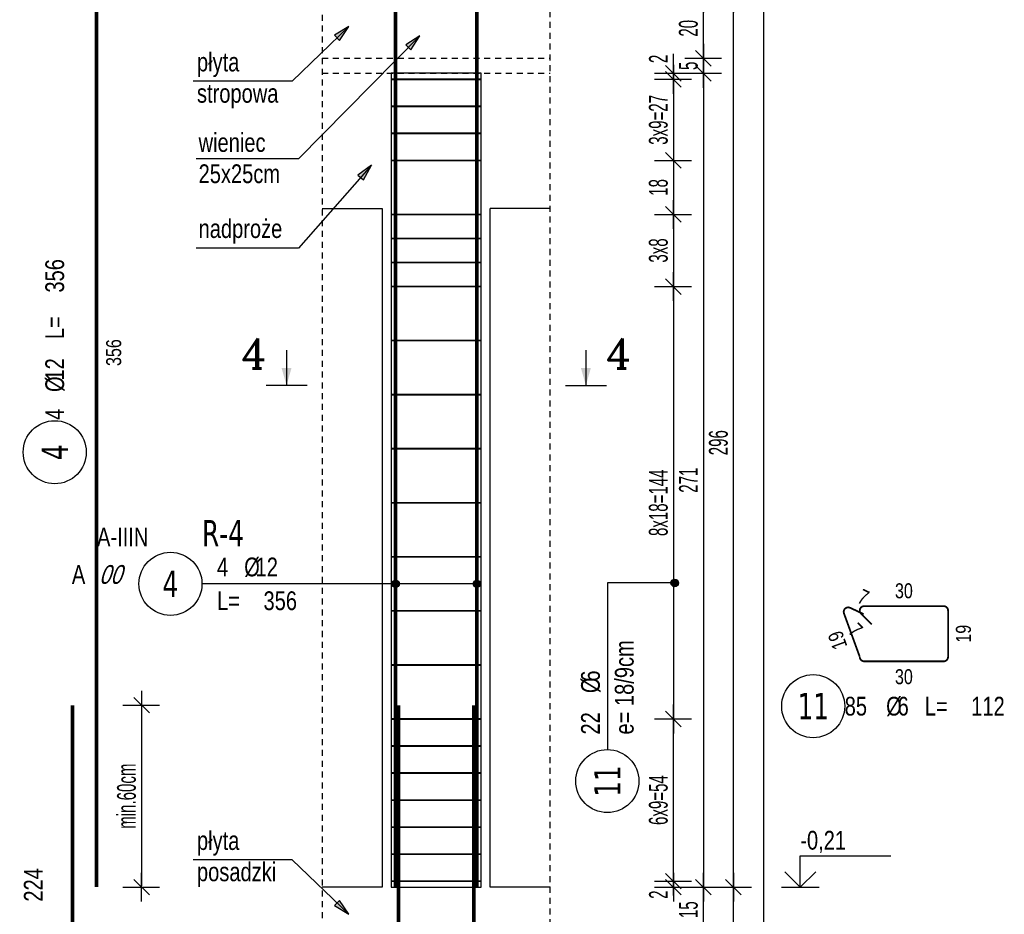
# Model space of a CAD drawing. Header units: millimetres. Extents: x 11988 to 14650, y -1596 to 604.
# Tile 10 of 38: x 12969 to 13296, y -833 to -535. Entities that reach past the tile are written whole.
import ezdxf
from ezdxf.enums import TextEntityAlignment as Align

# ---------------------------------------------------------------- set-up
doc = ezdxf.new("R2010")
doc.units = ezdxf.units.MM
doc.header["$LTSCALE"] = 10
doc.linetypes.add('MP', pattern=[0.36, 0.2, -0.16])
for name, color, linetype in [('BA_txg', 3, 'Continuous'), ('BA_wic', 1, 'Continuous'), ('BA_wis', 2, 'Continuous'), ('BA_wym', 1, 'Continuous'), ('BZ_kot', 7, 'Continuous'), ('BZ_odn', 1, 'Continuous'), ('BZ_opi1', 7, 'Continuous'), ('BZ_opi2', 4, 'Continuous'), ('BZ_opi3', 30, 'Continuous'), ('BZ_opi4', 53, 'Continuous'), ('BZ_P_roz', 11, 'Continuous'), ('BZ_P_wid', 3, 'Continuous'), ('BZ_P_wyc', 134, 'Continuous'), ('BZ_txs', 2, 'Continuous'), ('BZ_wym', 1, 'Continuous')]:
    doc.layers.add(name, color=color, linetype=linetype)
doc.layers.add('BZ_obroz', color=137, linetype='Continuous', plot=False)
doc.layers.add('BZ_pom', color=6, linetype='Continuous', plot=False)
doc.styles.add('BIKTBG', font='tahoma.ttf', dxfattribs={"width": 0.85})
doc.styles.add('BIKTC', font='bikromsw.shx', dxfattribs={"width": 0.85})
doc.styles.add('BIKTS', font='bikromsw.shx', dxfattribs={"width": 0.8})
doc.styles.add('BIKWYM', font='bikromsw.shx', dxfattribs={"width": 0.6})
doc.styles.add('ROMANC', font='ROMANC.SHX')
doc.dimstyles.new('BA_KR_25_cm', dxfattribs={"dimscale": 0.25, "dimtxt": 25, "dimasz": 1.666667, "dimexe": 24, "dimexo": 0, "dimgap": 0, "dimtad": 0, "dimdec": 1, "dimrnd": 0.5, "dimzin": 9, "dimdsep": 46, "dimtxsty": 'BIKWYM', "dimblk": 'WYM-KR', "dimcen": 0, "dimdle": 20, "dimclrd": 256, "dimclre": 256, "dimclrt": 2, "dimadec": 0, "dimazin": 0, "dimtfac": 0.033333, "dimtdec": 1, "dimtmove": 0, "dimatfit": 3, "dimldrblk": 'WYM-KR', "dimfxl": 25, "dimfxlon": 1, "dimtvp": 0.8, "dimtolj": 1, "dimarcsym": 0})
doc.dimstyles.new('BZ_KP_25_cm', dxfattribs={"dimscale": 0.25, "dimtxt": 25, "dimasz": 1.666667, "dimexe": 24, "dimexo": 0, "dimgap": 0, "dimtad": 0, "dimdec": 1, "dimrnd": 0.5, "dimzin": 9, "dimdsep": 46, "dimtxsty": 'BIKWYM', "dimblk": 'WYM-KR', "dimblk1": 'WYM-KP', "dimblk2": 'WYM-KP', "dimsah": 1, "dimcen": 0, "dimdle": 20, "dimclrd": 256, "dimclre": 256, "dimclrt": 7, "dimadec": 0, "dimazin": 0, "dimtfac": 0.033333, "dimtdec": 1, "dimtmove": 0, "dimatfit": 3, "dimldrblk": 'WYM-KP', "dimfxl": 1, "dimtvp": 0.8, "dimtolj": 1, "dimarcsym": 0})
doc.dimstyles.new('BZ_ST_25_cm', dxfattribs={"dimscale": 0.25, "dimtxt": 25, "dimasz": 1.666667, "dimexe": 24, "dimexo": 0, "dimgap": 0, "dimtad": 0, "dimdec": 1, "dimrnd": 0.5, "dimdsep": 46, "dimtxsty": 'BIKWYM', "dimblk": 'WYM-ST', "dimcen": 0, "dimdle": 20, "dimclrd": 256, "dimclre": 256, "dimclrt": 7, "dimadec": 0, "dimazin": 0, "dimtfac": 0.033333, "dimtdec": 1, "dimtix": 1, "dimtmove": 2, "dimatfit": 3, "dimldrblk": 'WYM-ST', "dimfxl": 1, "dimtvp": 0.8, "dimtolj": 1, "dimtzin": 0, "dimarcsym": 0})

# ---------------------------------------------------------------- blocks, each defined once
blk = doc.blocks.new('WYM-ST')
blk.add_hatch(color=256).paths.add_polyline_path([(-13, 2.88), (0, 0), (-13, -2.88)])
blk.add_lwpolyline([(0, 0), (-13, 2.88), (-13, -2.88), (0, 0)])
blk = doc.blocks.new('ST2')
blk.add_line((13.77, 0), (0, 0))
blk.add_solid([(6.84, -1.95), (6.84, 1.95), (0, 0)])
blk = doc.blocks.new('eprzh')
blk.add_line((-47.9, 0), (47.9, 0))
at = {"xscale": 6, "yscale": 6, "zscale": 6, "rotation": 90}
blk.add_blockref('ST2', (0, 0), dxfattribs=at)
at = {"style": 'ROMANC'}
blk.add_attdef('PRZ', text='', height=70, dxfattribs=at).set_placement((76, 39.4), align=Align.CENTER)
blk = doc.blocks.new('WYM-KP')
blk.add_hatch(color=256).paths.add_polyline_path([(3, 0, 1), (-3, 0, 1)])
blk.add_circle((0, 0), 3)
blk = doc.blocks.new('WYM-KR')
at = {"linetype": 'ByBlock'}
blk.add_line((11.52, 0), (-11.52, 0), dxfattribs=at)
at = {"color": 7, "linetype": 'ByBlock'}
blk.add_line((6.24, 6.24), (-6.24, -6.24), dxfattribs=at)
blk = doc.blocks.new('bik_BlkOpPret', base_point=(608.5, -87.83))
at = {"layer": 'BZ_opi1', "style": 'BIKTS', "width": 0.8}
for tag, p in [('SZTUK', (567.31, -85.33)), ('PRZEDR_FI', (581.12, -85.33)), ('PRZEKROJ', (584.93, -85.33)), ('PRZEDR_L', (567.31, -96.58)), ('DLUGOSC', (582.78, -96.58)), ('UWAGA', (567.31, -105.33))]:
    blk.add_attdef(tag, p, '', height=6.25, dxfattribs=at)
at = {"layer": 'BZ_opi2', "style": 'BIKTBG', "width": 0.8}
blk.add_attdef('NUMER', text='', height=8.75, dxfattribs=at).set_placement((551.81, -87.83), align=Align.MIDDLE_CENTER)
at = {"layer": 'BZ_pom', "width": 0.8}
for tag, p, height, style in [('POZYCJA', (562.31, -75.33), 8.75, 'BIKTBG'), ('GATUNEK', (526.97, -75.33), 6.25, 'BIKTS'), ('METODA_L', (520.17, -87.83), 6.25, 'BIKTS'), ('EURO_KOD', (529.45, -87.83), 6.25, 'BIKTS')]:
    blk.add_attdef(tag, p, '', height=height, dxfattribs=dict(at, style=style))
at = {"layer": 'BZ_wym', "width": 0.8}
for tag, p, height, style, flags in [('PRZEDR_NR', (567.31, -114.71), 8.75, 'BIKTBG', 1), ('PRZEDR_SZT', (567.31, -124.08), 6.25, 'BIKTS', 1), ('TYP_PRETA', (567.31, -133.46), 6.25, 'BIKTS', 3), ('EURO_KOD_SEGMENTY', (580.88, -142.83), 6.25, 'BIKTS', 3), ('HAK_1', (567.31, -152.21), 6.25, 'BIKTS', 3), ('HAK_2', (567.31, -161.58), 6.25, 'BIKTS', 3), ('ID', (567.31, -170.96), 6.25, 'BIKTS', 3), ('ID_C', (567.31, -180.33), 6.25, 'BIKTS', 3), ('b_atr_0', (567.31, -189.71), 6.25, 'BIKTS', 3)]:
    blk.add_attdef(tag, p, '', height=height, dxfattribs=dict(at, style=style, flags=flags))
blk = doc.blocks.new('bik_BlkOpPretW', base_point=(917.65, 307.46))
at = {"layer": 'BZ_opi2', "style": 'BIKTBG', "width": 0.8}
blk.add_attdef('NUMER', text='', height=8.75, dxfattribs=at).set_placement((933.15, 307.46), align=Align.MIDDLE_CENTER)
at = {"layer": 'BZ_opi4', "style": 'BIKTS', "width": 0.8}
for tag, p in [('SZTUK', (943.38, 304.33)), ('PRZEDR_FI', (952.43, 304.33)), ('PRZEKROJ', (956.24, 304.33)), ('PRZEDR_L', (970.04, 304.33)), ('DLUGOSC', (985.52, 304.33))]:
    blk.add_attdef(tag, p, '', height=6.25, dxfattribs=at)
at = {"layer": 'BZ_pom', "width": 0.8}
for tag, p, height, style, flags in [('POZYCJA', (943.38, 294.96), 8.75, 'BIKTBG', 3), ('GATUNEK', (943.38, 285.58), 6.25, 'BIKTS', 1), ('METODA_L', (943.38, 266.83), 6.25, 'BIKTS', 3)]:
    blk.add_attdef(tag, p, '', height=height, dxfattribs=dict(at, style=style, flags=flags))
at = {"layer": 'BZ_wym', "width": 0.8}
for tag, p, height, style, flags in [('UWAGA', (943.38, 276.21), 6.25, 'BIKTS', 1), ('TYP_PRETA', (943.38, 257.46), 6.25, 'BIKTS', 3), ('PRZEDR_NR', (943.38, 248.08), 8.75, 'BIKTBG', 1), ('PRZEDR_SZT', (943.38, 238.71), 6.25, 'BIKTS', 1), ('EURO_KOD', (943.38, 229.33), 6.25, 'BIKTS', 3), ('EURO_KOD_SEGMENTY', (956.95, 229.33), 6.25, 'BIKTS', 3), ('HAK_1', (943.38, 219.96), 6.25, 'BIKTS', 3), ('HAK_2', (943.38, 210.58), 6.25, 'BIKTS', 3), ('ID', (943.38, 201.21), 6.25, 'BIKTS', 3), ('ID_C', (943.38, 191.83), 6.25, 'BIKTS', 3), ('b_atr_0', (943.38, 182.46), 6.25, 'BIKTS', 3)]:
    blk.add_attdef(tag, p, '', height=height, dxfattribs=dict(at, style=style, flags=flags))
blk = doc.blocks.new('*D207')
at = {"layer": 'BA_wym', "lineweight": -2}
for p, q in [((13002.9, -763.74), (13015.15, -763.74)), ((13009.15, -764.16), (13009.15, -823.92)), ((13002.9, -824.34), (13015.15, -824.34))]:
    blk.add_line(p, q, dxfattribs=at)
at = {"layer": 'Defpoints', "color": 0}
for p in [(12986.15, -763.74), (12994.15, -824.34), (13009.15, -824.34)]:
    blk.add_point(p, dxfattribs=at)
at = {"layer": 'BA_wym', "lineweight": -2, "xscale": 0.4166666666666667, "yscale": 0.4166666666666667, "zscale": 0.4166666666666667}
for p, rotation in [((13009.15, -763.74), 90), ((13009.15, -824.34), 270)]:
    blk.add_blockref('WYM-KR', p, dxfattribs=dict(at, rotation=rotation))
at = {"layer": 'BA_wym', "color": 2, "insert": (13004.15, -794.04), "char_height": 6.25, "attachment_point": 5, "rotation": 90, "style": 'BIKWYM'}
blk.add_mtext('\\A1;min.60cm', dxfattribs=at)
blk = doc.blocks.new('*D214')
at = {"layer": 'BA_wym', "lineweight": -2}
for p, q in [((13180.02, -822.34), (13192.27, -822.34)), ((13186.27, -821.92), (13186.27, -821.51)), ((13186.27, -822.34), (13186.27, -824.34)), ((13180.02, -824.34), (13192.27, -824.34)), ((13186.27, -824.76), (13186.27, -828.51))]:
    blk.add_line(p, q, dxfattribs=at)
at = {"layer": 'Defpoints', "color": 0}
for p in [(13122.27, -822.34), (13125.27, -824.34), (13186.27, -824.34)]:
    blk.add_point(p, dxfattribs=at)
at = {"layer": 'BA_wym', "lineweight": -2, "xscale": 0.4166666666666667, "yscale": 0.4166666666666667, "zscale": 0.4166666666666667}
for p, rotation in [((13186.27, -822.34), 270), ((13186.27, -824.34), 90)]:
    blk.add_blockref('WYM-KR', p, dxfattribs=dict(at, rotation=rotation))
at = {"layer": 'BA_wym', "color": 2, "insert": (13181.27, -826.84), "char_height": 6.25, "attachment_point": 5, "rotation": 90, "style": 'BIKWYM'}
blk.add_mtext('\\A1;2', dxfattribs=at)
blk = doc.blocks.new('*D215')
at = {"layer": 'BA_wym', "lineweight": -2}
for p, q in [((13180.02, -768.34), (13192.27, -768.34)), ((13186.27, -821.92), (13186.27, -768.76)), ((13180.02, -822.34), (13192.27, -822.34))]:
    blk.add_line(p, q, dxfattribs=at)
at = {"layer": 'Defpoints', "color": 0}
for p in [(13122.27, -768.34), (13186.27, -768.34), (13122.27, -822.34)]:
    blk.add_point(p, dxfattribs=at)
at = {"layer": 'BA_wym', "lineweight": -2, "xscale": 0.4166666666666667, "yscale": 0.4166666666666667, "zscale": 0.4166666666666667}
for p, rotation in [((13186.27, -768.34), 90), ((13186.27, -822.34), 270)]:
    blk.add_blockref('WYM-KR', p, dxfattribs=dict(at, rotation=rotation))
at = {"layer": 'BA_wym', "color": 2, "insert": (13181.27, -795.34), "char_height": 6.25, "attachment_point": 5, "rotation": 90, "style": 'BIKWYM'}
blk.add_mtext('\\A1;6x9=54', dxfattribs=at)
blk = doc.blocks.new('*D216')
at = {"layer": 'BA_wym', "lineweight": -2}
for p, q in [((13180.02, -624.34), (13192.27, -624.34)), ((13186.27, -624.76), (13186.27, -767.92)), ((13180.02, -768.34), (13192.27, -768.34))]:
    blk.add_line(p, q, dxfattribs=at)
at = {"layer": 'Defpoints', "color": 0}
for p in [(13122.27, -624.34), (13122.27, -768.34), (13186.27, -768.34)]:
    blk.add_point(p, dxfattribs=at)
at = {"layer": 'BA_wym', "lineweight": -2, "xscale": 0.4166666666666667, "yscale": 0.4166666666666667, "zscale": 0.4166666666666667}
for p, rotation in [((13186.27, -624.34), 90), ((13186.27, -768.34), 270)]:
    blk.add_blockref('WYM-KR', p, dxfattribs=dict(at, rotation=rotation))
at = {"layer": 'BA_wym', "color": 2, "insert": (13181.27, -696.34), "char_height": 6.25, "attachment_point": 5, "rotation": 90, "style": 'BIKWYM'}
blk.add_mtext('\\A1;8x18=144', dxfattribs=at)
blk = doc.blocks.new('*D217')
at = {"layer": 'BA_wym', "lineweight": -2}
for p, q in [((13186.27, -552.92), (13186.27, -546.87)), ((13180.02, -553.34), (13192.27, -553.34)), ((13186.27, -555.34), (13186.27, -553.34)), ((13180.02, -555.34), (13192.27, -555.34)), ((13186.27, -555.76), (13186.27, -556.17))]:
    blk.add_line(p, q, dxfattribs=at)
at = {"layer": 'Defpoints', "color": 0}
for p in [(13145.27, -553.34), (13186.27, -553.34), (13122.27, -555.34)]:
    blk.add_point(p, dxfattribs=at)
at = {"layer": 'BA_wym', "lineweight": -2, "xscale": 0.4166666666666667, "yscale": 0.4166666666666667, "zscale": 0.4166666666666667}
for p, rotation in [((13186.27, -553.34), 270), ((13186.27, -555.34), 90)]:
    blk.add_blockref('WYM-KR', p, dxfattribs=dict(at, rotation=rotation))
at = {"layer": 'BA_wym', "color": 2, "insert": (13181.27, -548.54), "char_height": 6.25, "attachment_point": 5, "rotation": 90, "style": 'BIKWYM'}
blk.add_mtext('\\A1;2', dxfattribs=at)
blk = doc.blocks.new('bik_BlkOpPretU', base_point=(1570.94, 615.52))
at = {"layer": 'BZ_opi2', "style": 'BIKTBG', "width": 0.8}
blk.add_attdef('NUMER', text='', height=8.75, dxfattribs=at).set_placement((1514.25, 615.52), align=Align.MIDDLE_CENTER)
at = {"layer": 'BZ_opi4', "style": 'BIKTS', "width": 0.8}
for tag, p in [('SZTUK', (1529.75, 618.02)), ('PRZEDR_FI', (1538.8, 618.02)), ('PRZEKROJ', (1542.61, 618.02)), ('PRZEDR_L', (1529.75, 606.77)), ('DLUGOSC', (1545.23, 606.77)), ('UWAGA', (1529.75, 598.02))]:
    blk.add_attdef(tag, p, '', height=6.25, dxfattribs=at)
at = {"layer": 'BZ_pom', "width": 0.8}
for tag, p, height, style in [('POZYCJA', (1524.75, 628.02), 8.75, 'BIKTBG'), ('GATUNEK', (1483.8, 628.02), 6.25, 'BIKTS'), ('METODA_L', (1489.99, 615.52), 6.25, 'BIKTS')]:
    blk.add_attdef(tag, p, '', height=height, dxfattribs=dict(at, style=style))
at = {"layer": 'BZ_wym', "width": 0.8}
for tag, p, height, style, flags in [('PRZEDR_NR', (1529.75, 588.65), 8.75, 'BIKTBG', 1), ('PRZEDR_SZT', (1529.75, 579.27), 6.25, 'BIKTS', 1), ('TYP_PRETA', (1529.75, 569.9), 6.25, 'BIKTS', 3), ('EURO_KOD', (1529.75, 560.52), 6.25, 'BIKTS', 3), ('EURO_KOD_SEGMENTY', (1544.75, 560.52), 6.25, 'BIKTS', 3), ('HAK_1', (1529.75, 551.15), 6.25, 'BIKTS', 3), ('HAK_2', (1529.75, 541.77), 6.25, 'BIKTS', 3), ('ID', (1529.75, 532.4), 6.25, 'BIKTS', 3), ('ID_C', (1529.75, 523.02), 6.25, 'BIKTS', 3), ('b_atr_0', (1529.75, 513.65), 6.25, 'BIKTS', 3)]:
    blk.add_attdef(tag, p, '', height=height, dxfattribs=dict(at, style=style, flags=flags))
blk = doc.blocks.new('*D235')
at = {"layer": 'BA_wym', "lineweight": -2}
for p, q in [((13190.02, -824.34), (13202.27, -824.34)), ((13196.27, -838.92), (13196.27, -824.76)), ((13190.02, -839.34), (13202.27, -839.34))]:
    blk.add_line(p, q, dxfattribs=at)
at = {"layer": 'Defpoints', "color": 0}
for p in [(13145.27, -824.34), (13196.27, -824.34), (13145.27, -839.34)]:
    blk.add_point(p, dxfattribs=at)
at = {"layer": 'BA_wym', "lineweight": -2, "xscale": 0.4166666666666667, "yscale": 0.4166666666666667, "zscale": 0.4166666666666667}
for p, rotation in [((13196.27, -824.34), 90), ((13196.27, -839.34), 270)]:
    blk.add_blockref('WYM-KR', p, dxfattribs=dict(at, rotation=rotation))
at = {"layer": 'BA_wym', "color": 2, "insert": (13191.27, -831.84), "char_height": 6.25, "attachment_point": 5, "rotation": 90, "style": 'BIKWYM'}
blk.add_mtext('\\A1;15', dxfattribs=at)
blk = doc.blocks.new('*D236')
at = {"layer": 'BA_wym', "lineweight": -2}
for p, q in [((13190.02, -553.34), (13202.27, -553.34)), ((13196.27, -553.76), (13196.27, -823.92)), ((13190.02, -824.34), (13202.27, -824.34))]:
    blk.add_line(p, q, dxfattribs=at)
at = {"layer": 'Defpoints', "color": 0}
for p in [(13145.27, -553.34), (13145.27, -824.34), (13196.27, -824.34)]:
    blk.add_point(p, dxfattribs=at)
at = {"layer": 'BA_wym', "lineweight": -2, "xscale": 0.4166666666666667, "yscale": 0.4166666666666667, "zscale": 0.4166666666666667}
for p, rotation in [((13196.27, -553.34), 90), ((13196.27, -824.34), 270)]:
    blk.add_blockref('WYM-KR', p, dxfattribs=dict(at, rotation=rotation))
at = {"layer": 'BA_wym', "color": 2, "insert": (13191.27, -688.84), "char_height": 6.25, "attachment_point": 5, "rotation": 90, "style": 'BIKWYM'}
blk.add_mtext('\\A1;271', dxfattribs=at)
blk = doc.blocks.new('*D237')
at = {"layer": 'BA_wym', "lineweight": -2}
for p, q in [((13190.02, -548.34), (13202.27, -548.34)), ((13196.27, -548.76), (13196.27, -552.92)), ((13190.02, -553.34), (13202.27, -553.34))]:
    blk.add_line(p, q, dxfattribs=at)
at = {"layer": 'Defpoints', "color": 0}
for p in [(13145.27, -548.34), (13145.27, -553.34), (13196.27, -553.34)]:
    blk.add_point(p, dxfattribs=at)
at = {"layer": 'BA_wym', "lineweight": -2, "xscale": 0.4166666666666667, "yscale": 0.4166666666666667, "zscale": 0.4166666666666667}
for p, rotation in [((13196.27, -548.34), 90), ((13196.27, -553.34), 270)]:
    blk.add_blockref('WYM-KR', p, dxfattribs=dict(at, rotation=rotation))
at = {"layer": 'BA_wym', "color": 2, "insert": (13191.27, -550.84), "char_height": 6.25, "attachment_point": 5, "rotation": 90, "style": 'BIKWYM'}
blk.add_mtext('\\A1;5', dxfattribs=at)
blk = doc.blocks.new('*D238')
at = {"layer": 'BA_wym', "lineweight": -2}
for p, q in [((13190.02, -528.34), (13202.27, -528.34)), ((13196.27, -547.92), (13196.27, -528.76)), ((13190.02, -548.34), (13202.27, -548.34))]:
    blk.add_line(p, q, dxfattribs=at)
at = {"layer": 'Defpoints', "color": 0}
for p in [(13145.27, -528.34), (13196.27, -528.34), (13145.27, -548.34)]:
    blk.add_point(p, dxfattribs=at)
at = {"layer": 'BA_wym', "lineweight": -2, "xscale": 0.4166666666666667, "yscale": 0.4166666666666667, "zscale": 0.4166666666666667}
for p, rotation in [((13196.27, -528.34), 90), ((13196.27, -548.34), 270)]:
    blk.add_blockref('WYM-KR', p, dxfattribs=dict(at, rotation=rotation))
at = {"layer": 'BA_wym', "color": 2, "insert": (13191.27, -538.34), "char_height": 6.25, "attachment_point": 5, "rotation": 90, "style": 'BIKWYM'}
blk.add_mtext('\\A1;20', dxfattribs=at)
blk = doc.blocks.new('*D249')
at = {"layer": 'BA_wym', "lineweight": -2}
for p, q in [((13200.02, -824.34), (13212.27, -824.34)), ((13206.27, -907.92), (13206.27, -824.76)), ((13200.02, -908.34), (13212.27, -908.34))]:
    blk.add_line(p, q, dxfattribs=at)
at = {"layer": 'Defpoints', "color": 0}
for p in [(13145.27, -824.34), (13206.27, -824.34), (13145.27, -908.34)]:
    blk.add_point(p, dxfattribs=at)
at = {"layer": 'BA_wym', "lineweight": -2, "xscale": 0.4166666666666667, "yscale": 0.4166666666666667, "zscale": 0.4166666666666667}
for p, rotation in [((13206.27, -824.34), 90), ((13206.27, -908.34), 270)]:
    blk.add_blockref('WYM-KR', p, dxfattribs=dict(at, rotation=rotation))
at = {"layer": 'BA_wym', "color": 2, "insert": (13201.27, -866.34), "char_height": 6.25, "attachment_point": 5, "rotation": 90, "style": 'BIKWYM'}
blk.add_mtext('\\A1;84', dxfattribs=at)
blk = doc.blocks.new('*D250')
at = {"layer": 'BA_wym', "lineweight": -2}
for p, q in [((13200.02, -528.34), (13212.27, -528.34)), ((13206.27, -823.92), (13206.27, -528.76)), ((13200.02, -824.34), (13212.27, -824.34))]:
    blk.add_line(p, q, dxfattribs=at)
at = {"layer": 'Defpoints', "color": 0}
for p in [(13145.27, -528.34), (13206.27, -528.34), (13145.27, -824.34)]:
    blk.add_point(p, dxfattribs=at)
at = {"layer": 'BA_wym', "lineweight": -2, "xscale": 0.4166666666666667, "yscale": 0.4166666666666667, "zscale": 0.4166666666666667}
for p, rotation in [((13206.27, -528.34), 90), ((13206.27, -824.34), 270)]:
    blk.add_blockref('WYM-KR', p, dxfattribs=dict(at, rotation=rotation))
at = {"layer": 'BA_wym', "color": 2, "insert": (13201.27, -676.34), "char_height": 6.25, "attachment_point": 5, "rotation": 90, "style": 'BIKWYM'}
blk.add_mtext('\\A1;296', dxfattribs=at)
blk = doc.blocks.new('*D254')
at = {"layer": 'BA_wym', "lineweight": -2}
for p, q in [((13210.02, 340.66), (13222.27, 340.66)), ((13216.27, 340.24), (13216.27, -947.92)), ((13210.02, -948.34), (13222.27, -948.34))]:
    blk.add_line(p, q, dxfattribs=at)
at = {"layer": 'Defpoints', "color": 0}
for p in [(13145.27, 340.66), (13145.27, -948.34), (13216.27, -948.34)]:
    blk.add_point(p, dxfattribs=at)
at = {"layer": 'BA_wym', "lineweight": -2, "xscale": 0.4166666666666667, "yscale": 0.4166666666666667, "zscale": 0.4166666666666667}
for p, rotation in [((13216.27, 340.66), 90), ((13216.27, -948.34), 270)]:
    blk.add_blockref('WYM-KR', p, dxfattribs=dict(at, rotation=rotation))
at = {"layer": 'BA_wym', "color": 2, "insert": (13211.27, -303.84), "char_height": 6.25, "attachment_point": 5, "rotation": 90, "style": 'BIKWYM'}
blk.add_mtext('\\A1;1289', dxfattribs=at)
blk = doc.blocks.new('*U29')
for p, q in [((0, 4.17), (12.08, 4.17)), ((0, 0), (0, 4.17))]:
    blk.add_line(p, q)
at = {"color": 1}
blk.add_line((-2.5, 0), (2.5, 0), dxfattribs=at)
blk.add_lwpolyline([(-2.06, 2.06), (0, 0), (2.06, 2.06)])
at = {"style": 'BIKTS', "width": 0.8}
blk.add_attdef('POZIOM', text='', height=2.5, dxfattribs=at).set_placement((0, 6.25), align=Align.MIDDLE_LEFT)
blk = doc.blocks.new('*D256')
at = {"layer": 'BA_wym', "lineweight": -2}
for p, q in [((13180.02, -600.34), (13192.27, -600.34)), ((13186.27, -600.76), (13186.27, -623.92)), ((13180.02, -624.34), (13192.27, -624.34))]:
    blk.add_line(p, q, dxfattribs=at)
at = {"layer": 'Defpoints', "color": 0}
for p in [(13122.27, -600.34), (13122.27, -624.34), (13186.27, -624.34)]:
    blk.add_point(p, dxfattribs=at)
at = {"layer": 'BA_wym', "lineweight": -2, "xscale": 0.4166666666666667, "yscale": 0.4166666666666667, "zscale": 0.4166666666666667}
for p, rotation in [((13186.27, -600.34), 90), ((13186.27, -624.34), 270)]:
    blk.add_blockref('WYM-KR', p, dxfattribs=dict(at, rotation=rotation))
at = {"layer": 'BA_wym', "color": 2, "insert": (13181.27, -612.34), "char_height": 6.25, "attachment_point": 5, "rotation": 90, "style": 'BIKWYM'}
blk.add_mtext('\\A1;3x8', dxfattribs=at)
blk = doc.blocks.new('*D265')
at = {"layer": 'BA_wym', "lineweight": -2}
for p, q in [((13180.02, -582.34), (13192.27, -582.34)), ((13186.27, -582.76), (13186.27, -599.92)), ((13180.02, -600.34), (13192.27, -600.34))]:
    blk.add_line(p, q, dxfattribs=at)
at = {"layer": 'Defpoints', "color": 0}
for p in [(13122.27, -582.34), (13122.27, -600.34), (13186.27, -600.34)]:
    blk.add_point(p, dxfattribs=at)
at = {"layer": 'BA_wym', "lineweight": -2, "xscale": 0.4166666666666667, "yscale": 0.4166666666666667, "zscale": 0.4166666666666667}
for p, rotation in [((13186.27, -582.34), 90), ((13186.27, -600.34), 270)]:
    blk.add_blockref('WYM-KR', p, dxfattribs=dict(at, rotation=rotation))
at = {"layer": 'BA_wym', "color": 2, "insert": (13181.27, -591.34), "char_height": 6.25, "attachment_point": 5, "rotation": 90, "style": 'BIKWYM'}
blk.add_mtext('\\A1;18', dxfattribs=at)
blk = doc.blocks.new('*D266')
at = {"layer": 'BA_wym', "lineweight": -2}
for p, q in [((13180.02, -555.34), (13192.27, -555.34)), ((13186.27, -554.92), (13186.27, -554.51)), ((13186.27, -555.34), (13186.27, -582.34)), ((13180.02, -582.34), (13192.27, -582.34)), ((13186.27, -582.76), (13186.27, -583.17))]:
    blk.add_line(p, q, dxfattribs=at)
at = {"layer": 'Defpoints', "color": 0}
for p in [(13122.27, -555.34), (13122.27, -582.34), (13186.27, -582.34)]:
    blk.add_point(p, dxfattribs=at)
at = {"layer": 'BA_wym', "lineweight": -2, "xscale": 0.4166666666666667, "yscale": 0.4166666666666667, "zscale": 0.4166666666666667}
for p, rotation in [((13186.27, -555.34), 270), ((13186.27, -582.34), 90)]:
    blk.add_blockref('WYM-KR', p, dxfattribs=dict(at, rotation=rotation))
at = {"layer": 'BA_wym', "color": 2, "insert": (13181.27, -568.84), "char_height": 6.25, "attachment_point": 5, "rotation": 90, "style": 'BIKWYM'}
blk.add_mtext('\\A1;3x9=27', dxfattribs=at)

msp = doc.modelspace()

# ---------------------------------------------------------------- linework, layer by layer
at = {"layer": 'BA_wic', "linetype": 'MP'}
msp.add_line((13069.27, -553.34), (13145.27, -553.34), dxfattribs=at)
for points in [[(13069.27, 348.16), (13069.27, -955.84)], [(13145.27, -955.84), (13145.27, 348.16)], [(13069.27, -548.34), (13145.27, -548.34)]]:
    msp.add_lwpolyline(points, dxfattribs=at)
at = {"layer": 'BA_wis'}
for points in [[(13069.27, -598.34), (13089.27, -598.34)], [(13089.27, -598.34), (13089.27, -824.34)], [(13125.27, -824.34), (13125.27, -598.34)], [(13145.27, -598.34), (13125.27, -598.34)], [(13089.27, -824.34), (13069.27, -824.34)], [(13145.27, -824.34), (13125.27, -824.34)]]:
    msp.add_lwpolyline(points, dxfattribs=at)
at = {"layer": 'BZ_obroz'}
msp.add_lwpolyline([(13092.27, -824.34), (13122.27, -824.34), (13122.27, -553.34), (13092.27, -553.34)], close=True, dxfattribs=at)
at = {"layer": 'BZ_odn', "color": 252}
for centre in [(12980.22, -679.51), (13232.83, -764.08), (13164.27, -789.02)]:
    msp.add_circle(centre, 10.5, dxfattribs=at)
at = {"layer": 'BZ_odn'}
msp.add_circle((13018.77, -723.34), 10.5, dxfattribs=at)
at = {"layer": 'BZ_P_roz', "const_width": 0.6}
for points in [[(13092.27, -555.34), (13122.27, -555.34)], [(13092.27, -564.34), (13122.27, -564.34)], [(13092.27, -573.34), (13122.27, -573.34)], [(13092.27, -582.34), (13122.27, -582.34)], [(13092.27, -600.34), (13122.27, -600.34)], [(13092.27, -608.34), (13122.27, -608.34)], [(13092.27, -616.34), (13122.27, -616.34)], [(13092.27, -624.34), (13122.27, -624.34)], [(13092.27, -642.34), (13122.27, -642.34)], [(13092.27, -660.34), (13122.27, -660.34)], [(13092.27, -678.34), (13122.27, -678.34)], [(13092.27, -696.34), (13122.27, -696.34)], [(13092.27, -714.34), (13122.27, -714.34)], [(13092.27, -732.34), (13122.27, -732.34)], [(13092.27, -750.34), (13122.27, -750.34)], [(13092.27, -768.34), (13122.27, -768.34)], [(13092.27, -777.34), (13122.27, -777.34)], [(13092.27, -786.34), (13122.27, -786.34)], [(13092.27, -795.34), (13122.27, -795.34)], [(13092.27, -804.34), (13122.27, -804.34)], [(13092.27, -813.34), (13122.27, -813.34)], [(13092.27, -822.34), (13122.27, -822.34)]]:
    msp.add_lwpolyline(points, dxfattribs=at)
at = {"layer": 'BZ_P_wid', "const_width": 1.2}
for points in [[(13093.74, -468.34), (13093.74, -824.34)], [(13120.81, -468.34), (13120.81, -824.34)]]:
    msp.add_lwpolyline(points, dxfattribs=at)
for points in [[(13119.81, -763.74), (13119.81, -937.14, -0.414214), (13116.21, -940.74), (13074.81, -940.74)], [(13094.74, -763.74), (13094.74, -937.14, 0.414214), (13098.34, -940.74), (13139.74, -940.74)]]:
    msp.add_lwpolyline(points, format="xyb", dxfattribs=at)
at = {"layer": 'BZ_P_wyc', "linetype": 'Continuous', "const_width": 1.2}
msp.add_lwpolyline([(12994.15, -468.34), (12994.15, -824.34)], dxfattribs=at)
at = {"layer": 'BZ_P_wyc', "linetype": 'Continuous'}
for points, const_width in [([(13249.64, -733.42), (13245.11, -731.31, 0.668179), (13243.07, -733.18), (13248.33, -747.65, 0.414214), (13249.83, -749.15), (13276.24, -749.15, 0.414214), (13277.74, -747.65), (13277.74, -732.25, 0.414214), (13276.24, -730.75), (13249.83, -730.75, 0.668179), (13248.77, -733.31), (13252.31, -736.85)], 0.6), ([(12986.15, -763.74), (12986.15, -937.14, 0.414214), (12989.75, -940.74), (13031.15, -940.74)], 1.2)]:
    msp.add_lwpolyline(points, format="xyb", dxfattribs=dict(at, const_width=const_width))

# ---------------------------------------------------------------- block references
ref = msp.add_blockref('bik_BlkOpPretW', (12980.22, -695.01), dxfattribs=dict(rotation=90))
ref.add_attrib('NUMER', '4', dxfattribs={"layer": 'BZ_opi2', "height": 8.75, "rotation": 90, "style": 'BIKTBG', "width": 0.8}).set_placement((12980.22, -679.51), align=Align.MIDDLE_CENTER)
ref.add_attrib('SZTUK', '4', (12983.34, -668.74), dxfattribs={"layer": 'BZ_opi4', "height": 6.25, "rotation": 90, "style": 'BIKTS', "width": 0.8})
ref.add_attrib('PRZEKROJ', '12', (12983.34, -655.65), dxfattribs={"layer": 'BZ_opi4', "height": 6.25, "rotation": 90, "style": 'BIKTS', "width": 0.8})
ref.add_attrib('DLUGOSC', '356', (12983.34, -626.36), dxfattribs={"layer": 'BZ_opi4', "height": 6.25, "rotation": 90, "style": 'BIKTS', "width": 0.8})
ref.add_attrib('PRZEDR_FI', '%%c', (12983.34, -659.46), dxfattribs={"layer": 'BZ_opi4', "height": 6.25, "rotation": 90, "style": 'BIKTS', "width": 0.8})
ref.add_attrib('PRZEDR_L', 'L=', (12983.34, -641.84), dxfattribs={"layer": 'BZ_opi4', "height": 6.25, "rotation": 90, "style": 'BIKTS', "width": 0.8})
ref = msp.add_blockref('bik_BlkOpPret', (13073.08, -723.34))
ref.add_attrib('NUMER', '4', dxfattribs={"layer": 'BZ_opi2', "height": 8.75, "style": 'BIKTBG', "width": 0.8}).set_placement((13018.77, -723.34), align=Align.MIDDLE_CENTER)
ref.add_attrib('POZYCJA', 'R-4', (13029.27, -710.84), dxfattribs={"layer": 'BZ_pom', "height": 8.75, "style": 'BIKTBG', "width": 0.8})
ref.add_attrib('SZTUK', '4', (13034.27, -720.84), dxfattribs={"layer": 'BZ_opi1', "height": 6.25, "style": 'BIKTS', "width": 0.8})
ref.add_attrib('GATUNEK', 'A-IIIN', (12994.32, -710.84), dxfattribs={"layer": 'BZ_pom', "height": 6.25, "style": 'BIKTS', "width": 0.8})
ref.add_attrib('PRZEKROJ', '12', (13047.13, -720.84), dxfattribs={"layer": 'BZ_opi1', "height": 6.25, "style": 'BIKTS', "width": 0.8})
ref.add_attrib('DLUGOSC', '356', (13049.75, -732.09), dxfattribs={"layer": 'BZ_opi1', "height": 6.25, "style": 'BIKTS', "width": 0.8})
ref.add_attrib('METODA_L', 'A', (12985.94, -723.34), dxfattribs={"layer": 'BZ_pom', "height": 6.25, "style": 'BIKTS', "width": 0.8})
ref.add_attrib('PRZEDR_FI', '%%c', (13043.32, -720.84), dxfattribs={"layer": 'BZ_opi1', "height": 6.25, "style": 'BIKTS', "width": 0.8})
ref.add_attrib('PRZEDR_L', 'L=', (13034.27, -732.09), dxfattribs={"layer": 'BZ_opi1', "height": 6.25, "style": 'BIKTS', "width": 0.8})
ref.add_attrib('EURO_KOD', '00', (12994.99, -723.34), dxfattribs={"layer": 'BZ_pom', "height": 6.25, "style": 'BIKTS', "oblique": 18, "width": 0.8})
ref = msp.add_blockref('bik_BlkOpPretU', (13164.27, -723.05), dxfattribs=dict(rotation=90))
ref.add_attrib('NUMER', '11', dxfattribs={"layer": 'BZ_opi2', "height": 8.75, "rotation": 90, "style": 'BIKTBG', "width": 0.8}).set_placement((13164.27, -789.02), align=Align.MIDDLE_CENTER)
ref.add_attrib('SZTUK', '22', (13161.77, -773.52), dxfattribs={"layer": 'BZ_opi4', "height": 6.25, "rotation": 90, "style": 'BIKTS', "width": 0.8})
ref.add_attrib('PRZEKROJ', '6', (13161.77, -755.91), dxfattribs={"layer": 'BZ_opi4', "height": 6.25, "rotation": 90, "style": 'BIKTS', "width": 0.8})
ref.add_attrib('UWAGA', 'e= 18/9cm', (13173.02, -773.52), dxfattribs={"layer": 'BZ_opi4', "height": 6.25, "rotation": 90, "style": 'BIKTS', "width": 0.8})
ref.add_attrib('PRZEDR_FI', '%%c', (13161.77, -759.71), dxfattribs={"layer": 'BZ_opi4', "height": 6.25, "rotation": 90, "style": 'BIKTS', "width": 0.8})
ref = msp.add_blockref('bik_BlkOpPretW', (13217.33, -764.08))
ref.add_attrib('NUMER', '11', dxfattribs={"layer": 'BZ_opi2', "height": 8.75, "style": 'BIKTBG', "width": 0.8}).set_placement((13232.83, -764.08), align=Align.MIDDLE_CENTER)
ref.add_attrib('SZTUK', '85', (13243.31, -767.2), dxfattribs={"layer": 'BZ_opi4', "height": 6.25, "style": 'BIKTS', "width": 0.8})
ref.add_attrib('PRZEKROJ', '6', (13260.93, -767.2), dxfattribs={"layer": 'BZ_opi4', "height": 6.25, "style": 'BIKTS', "width": 0.8})
ref.add_attrib('DLUGOSC', '112', (13285.45, -767.2), dxfattribs={"layer": 'BZ_opi4', "height": 6.25, "style": 'BIKTS', "width": 0.8})
ref.add_attrib('PRZEDR_FI', '%%c', (13257.12, -767.2), dxfattribs={"layer": 'BZ_opi4', "height": 6.25, "style": 'BIKTS', "width": 0.8})
ref.add_attrib('PRZEDR_L', 'L=', (13269.98, -767.2), dxfattribs={"layer": 'BZ_opi4', "height": 6.25, "style": 'BIKTS', "width": 0.8})
ref = msp.add_blockref('bik_BlkOpPretW', (12973.09, -897.62), dxfattribs=dict(rotation=90))
ref.add_attrib('NUMER', '2', dxfattribs={"layer": 'BZ_opi2', "height": 8.75, "rotation": 90, "style": 'BIKTBG', "width": 0.8}).set_placement((12973.09, -882.12), align=Align.MIDDLE_CENTER)
ref.add_attrib('SZTUK', '4', (12976.21, -871.54), dxfattribs={"layer": 'BZ_opi4', "height": 6.25, "rotation": 90, "style": 'BIKTS', "width": 0.8})
ref.add_attrib('PRZEKROJ', '12', (12976.21, -858.45), dxfattribs={"layer": 'BZ_opi4', "height": 6.25, "rotation": 90, "style": 'BIKTS', "width": 0.8})
ref.add_attrib('DLUGOSC', '224', (12976.21, -829.16), dxfattribs={"layer": 'BZ_opi4', "height": 6.25, "rotation": 90, "style": 'BIKTS', "width": 0.8})
ref.add_attrib('PRZEDR_FI', '%%c', (12976.21, -862.25), dxfattribs={"layer": 'BZ_opi4', "height": 6.25, "rotation": 90, "style": 'BIKTS', "width": 0.8})
ref.add_attrib('PRZEDR_L', 'L=', (12976.21, -844.64), dxfattribs={"layer": 'BZ_opi4', "height": 6.25, "rotation": 90, "style": 'BIKTS', "width": 0.8})
at = {"layer": 'BA_txg'}
ref = msp.add_blockref('eprzh', (13057.43, -657.29), dxfattribs=dict(at, xscale=-0.142857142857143, yscale=0.1428571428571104, zscale=0.142857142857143))
ref.add_attrib('PRZ', '4', dxfattribs={"layer": '0', "height": 10, "style": 'ROMANC'}).set_placement((13046.57, -651.65), align=Align.CENTER)
at = {"layer": 'BA_txg', "xscale": 0.142857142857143, "yscale": 0.142857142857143, "zscale": 0.142857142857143}
msp.add_blockref('eprzh', (13157.12, -657.29), dxfattribs=at).add_auto_attribs({'PRZ': '4'})
at = {"layer": 'BZ_kot', "xscale": 2.5, "yscale": 2.5, "zscale": 2.5}
msp.add_blockref('*U29', (13228.52, -824.34), dxfattribs=at).add_auto_attribs({'POZIOM': '-0,21'})

# ---------------------------------------------------------------- texts
at = {"layer": 'BZ_opi3', "style": 'BIKTC', "width": 0.8}
for s, rotation, p in [('356', 90.0002, (12999.85, -646.34)), ('30', 359.9998, (13263.03, -725.65)), ('7', 334.9998, (13249.53, -727.74)), ('7', 315, (13246.94, -738.69)), ('19', 90, (13282.84, -739.95)), ('19', 109.9998, (13240.91, -742.16))]:
    msp.add_text(s, height=5, rotation=rotation, dxfattribs=at).set_placement(p, align=Align.MIDDLE_CENTER)
msp.add_text('30', height=5, dxfattribs=at).set_placement((13263.03, -754.25), align=Align.MIDDLE_CENTER)
at = {"layer": 'BZ_txs', "char_height": 6.25, "width": 113.0116, "attachment_point": 1, "style": 'BIKTS'}
for s, insert in [('płyta\\Pstropowa', (13027.6, -546.46)), ('wieniec\\P25x25cm', (13028.14, -573.24)), ('nadproże', (13028.14, -601.92)), ('płyta\\Pposadzki', (13027.6, -805.7))]:
    msp.add_mtext(s, dxfattribs=dict(at, insert=insert))

# ---------------------------------------------------------------- dimensions: what is measured, and where the dimension line sits
at = {"layer": 'BA_wym'}
for base, p1, p2, override, picture, middle in [((13216.27, -948.34), (13145.27, 340.66), (13145.27, -948.34), {"dimrnd": 1, "dimblk": 'WYM-KR', "dimatfit": 1}, '*D254', (13211.27, -303.84)), ((13196.27, -528.34), (13145.27, -548.34), (13145.27, -528.34), {"dimatfit": 1}, '*D238', (13191.27, -538.34)), ((13206.27, -528.34), (13145.27, -824.34), (13145.27, -528.34), {"dimrnd": 1, "dimblk": 'WYM-KR', "dimatfit": 1}, '*D250', (13201.27, -676.34)), ((13196.27, -553.34), (13145.27, -548.34), (13145.27, -553.34), {"dimatfit": 1}, '*D237', (13191.27, -550.84)), ((13196.27, -824.34), (13145.27, -553.34), (13145.27, -824.34), {"dimrnd": 1, "dimatfit": 1}, '*D236', (13191.27, -688.84)), ((13186.27, -824.34), (13122.27, -822.34), (13125.27, -824.34), {"dimatfit": 1}, '*D214', (13181.27, -826.84)), ((13196.27, -824.34), (13145.27, -839.34), (13145.27, -824.34), {"dimatfit": 1}, '*D235', (13191.27, -831.84)), ((13206.27, -824.34), (13145.27, -908.34), (13145.27, -824.34), {"dimatfit": 1}, '*D249', (13201.27, -866.34))]:
    dim = msp.add_linear_dim(base=base, p1=p1, p2=p2, angle=90, dimstyle='BA_KR_25_cm', override=override, dxfattribs=at)
    dim.commit()
    dim.dimension.update_dxf_attribs({"geometry": picture, "text_midpoint": middle})
for base, p1, p2, override, picture, middle in [((13186.27, -553.34), (13122.27, -555.34), (13145.27, -553.34), {"dimrnd": 1, "dimatfit": 1}, '*D217', (13186.27, -548.54)), ((13186.27, -600.34), (13122.27, -582.34), (13122.27, -600.34), {"dimtxsty": 'BIKWYM', "dimatfit": 1}, '*D265', (13186.27, -591.34))]:
    dim = msp.add_linear_dim(base=base, p1=p1, p2=p2, angle=90, dimstyle='BA_KR_25_cm', override=override, dxfattribs=at)
    dim.commit()
    dim.dimension.update_dxf_attribs({"geometry": picture, "text_midpoint": middle, "dimtype": 160})
for base, p1, p2, text, picture, middle in [((13186.27, -582.34), (13122.27, -555.34), (13122.27, -582.34), '3x9=<>', '*D266', (13186.27, -568.84)), ((13186.27, -624.34), (13122.27, -600.34), (13122.27, -624.34), '3x8', '*D256', (13186.27, -612.34))]:
    dim = msp.add_linear_dim(base=base, p1=p1, p2=p2, angle=90, text=text, dimstyle='BA_KR_25_cm', override={"dimtxsty": 'BIKWYM', "dimatfit": 1}, dxfattribs=at)
    dim.commit()
    dim.dimension.update_dxf_attribs({"geometry": picture, "text_midpoint": middle, "dimtype": 160})
for base, p1, p2, text, picture, middle in [((13186.27, -768.34), (13122.27, -624.34), (13122.27, -768.34), '8x18=<>', '*D216', (13181.27, -696.34)), ((13009.15, -824.34), (12986.15, -763.74), (12994.15, -824.34), 'min.60cm', '*D207', (13004.15, -794.04)), ((13186.27, -768.34), (13122.27, -822.34), (13122.27, -768.34), '6x9=<>', '*D215', (13181.27, -795.34))]:
    dim = msp.add_linear_dim(base=base, p1=p1, p2=p2, angle=90, text=text, dimstyle='BA_KR_25_cm', override={"dimtxsty": 'BIKWYM', "dimatfit": 1}, dxfattribs=at)
    dim.commit()
    dim.dimension.update_dxf_attribs({"geometry": picture, "text_midpoint": middle})

# ---------------------------------------------------------------- leaders
at = {"layer": 'BZ_odn'}
for points, dimstyle in [([(13078.17, -537.76), (13059.27, -555.95), (13026.38, -555.95)], 'BZ_ST_25_cm'), ([(13101.77, -540.84), (13061.37, -581.81), (13027.35, -581.81)], 'BZ_ST_25_cm'), ([(13085.7, -583.97), (13061.37, -611.53), (13027.35, -611.53)], 'BZ_ST_25_cm'), ([(13093.74, -723.34), (13069.27, -723.34), (13029.27, -723.34)], 'BZ_KP_25_cm'), ([(13120.81, -723.34), (13069.27, -723.34), (13029.27, -723.34)], 'BZ_KP_25_cm'), ([(13078.17, -833.37), (13059.27, -815.19), (13026.38, -815.19)], 'BZ_ST_25_cm')]:
    msp.add_leader(points, dimstyle=dimstyle, dxfattribs=at)
at = {"layer": 'BZ_odn', "color": 252}
msp.add_leader([(13186.7, -723.05), (13164.27, -723.05), (13164.27, -778.52)], dimstyle='BZ_KP_25_cm', override={"dimclrd": 252}, dxfattribs=at)

doc.saveas('drawing.dxf')
